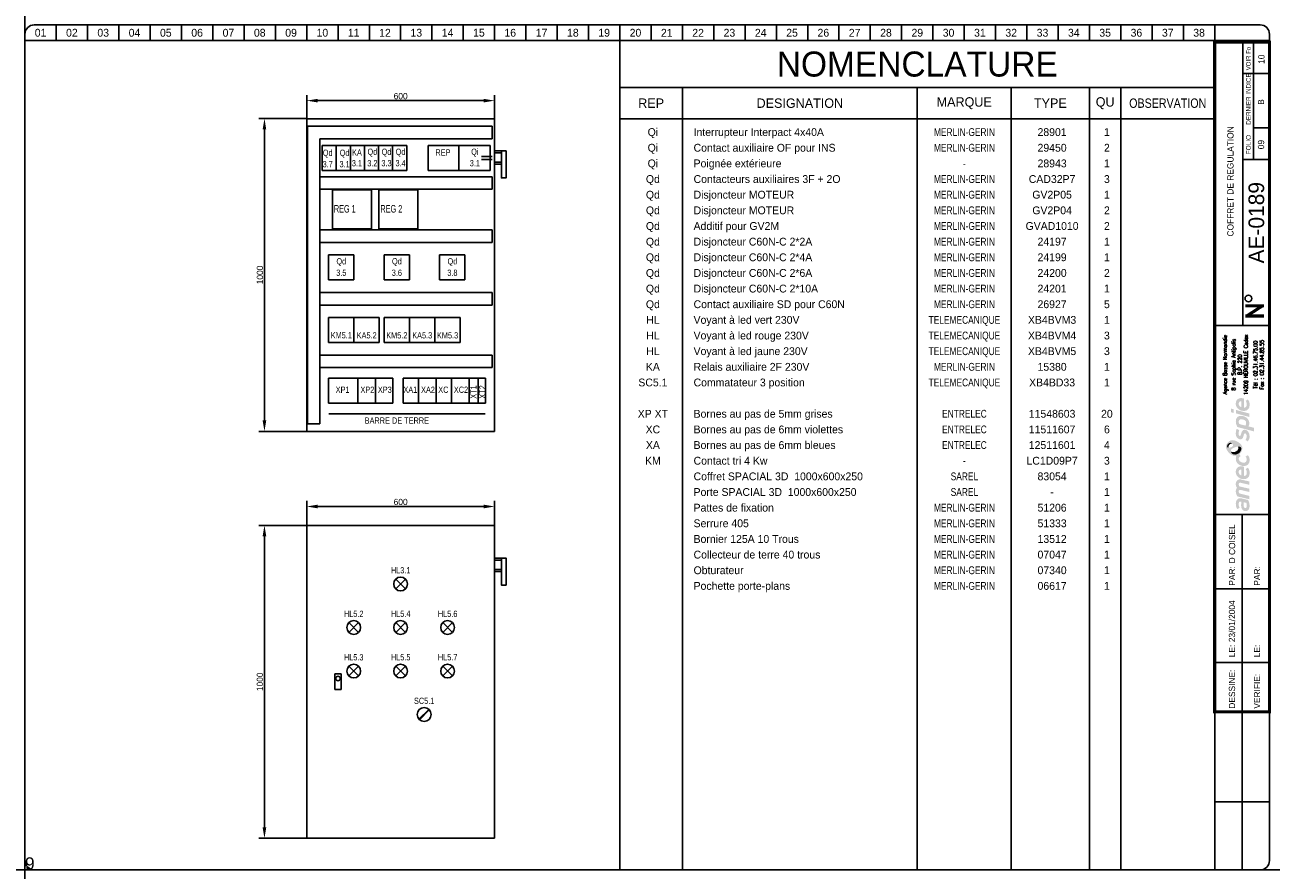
# Model space of a CAD drawing. Header units: millimetres. Extents: x 0 to 4898, y -400 to 270.
# Tile 11 of 11: x 4500 to 4898, y 0 to 270. Entities that reach past the tile are written whole.
import ezdxf
from ezdxf.enums import TextEntityAlignment as Align

# ---------------------------------------------------------------- set-up
doc = ezdxf.new("R2010")
doc.units = ezdxf.units.MM
doc.header["$LTSCALE"] = 25
doc.linetypes.add('CONTINU', pattern=[0])
doc.layers.get('0').update_dxf_attribs({"linetype": 'CONTINUOUS'})
doc.layers.get('Defpoints').update_dxf_attribs({"linetype": 'CONTINUOUS'})
for name, color, linetype in [('TEXTE', 92, 'CONTINU'), ('TRAIFIN', 1, 'CONTINU'), ('TRAIGROS', 40, 'CONTINU'), ('TRAIMOY', 150, 'CONTINU')]:
    doc.layers.add(name, color=color, linetype=linetype)
doc.styles.add('ROMANS8', font='ROMANS8.shx')
doc.styles.add('T1', font='arial.ttf')
doc.styles.add('TXT', font='txt', dxfattribs={"width": 0.8})
doc.dimstyles.get("Standard").update_dxf_attribs({"dimtxt": 0.18, "dimasz": 0.18, "dimexe": 0.18, "dimexo": 0.0625, "dimgap": 0.09, "dimtad": 0, "dimtih": 1, "dimtoh": 1, "dimdec": 4, "dimzin": 0, "dimdsep": 46, "dimtxsty": 'Standard', "dimcen": 0.09, "dimadec": 0, "dimazin": 0, "dimtfac": 1, "dimtdec": 4, "dimtofl": 0, "dimtmove": 0, "dimatfit": 3, "dimfxl": 1, "dimtolj": 1, "dimtzin": 0, "dimarcsym": 0})

# ---------------------------------------------------------------- blocks, each defined once
blk = doc.blocks.new('FDP-DIV-CHU')
at = {"layer": 'TEXTE', "color": 7, "const_width": 1}
for points in [[(392.75, 180.25), (386.75, 180.25)], [(387.25, 177), (392.25, 180.25)], [(392.75, 177), (386.75, 177)]]:
    blk.add_lwpolyline(points, dxfattribs=at)
at = {"layer": 'TEXTE', "color": 7}
blk.add_circle((387.76, 182.59), 1.08, dxfattribs=at)
at = {"layer": 'TRAIFIN', "color": 7}
for p, q in [((7, 270), (7, 265)), ((17, 270), (17, 265)), ((27, 270), (27, 265)), ((37, 270), (37, 265)), ((47, 270), (47, 265)), ((57, 270), (57, 265)), ((67, 270), (67, 265)), ((77, 270), (77, 265)), ((87, 270), (87, 265)), ((97, 270), (97, 265)), ((107, 270), (107, 265)), ((117, 270), (117, 265)), ((127, 270), (127, 265)), ((137, 270), (137, 265)), ((147, 270), (147, 265)), ((157, 270), (157, 265)), ((167, 270), (167, 265)), ((177, 270), (177, 265)), ((187, 270), (187, 265)), ((197, 270), (197, 265)), ((207, 270), (207, 265)), ((217, 270), (217, 265)), ((227, 270), (227, 265)), ((237, 270), (237, 265)), ((247, 270), (247, 265)), ((257, 270), (257, 265)), ((267, 270), (267, 265)), ((277, 270), (277, 265)), ((287, 270), (287, 265)), ((297, 270), (297, 265)), ((307, 270), (307, 265)), ((317, 270), (317, 265)), ((327, 270), (327, 265)), ((337, 270), (337, 265)), ((347, 270), (347, 265)), ((357, 270), (357, 265)), ((367, 270), (367, 265)), ((377, 270), (377, 265)), ((389.41, 227.04), (389.41, 264.5)), ((389.41, 237.09), (393.96, 237.09))]:
    blk.add_line(p, q, dxfattribs=at)
at = {"layer": 'TRAIGROS', "color": 7}
for p, q in [((-3, 267), (-3, 265)), ((0, 270), (391.5, 270)), ((394.5, 267), (394.5, 265)), ((394.5, 265), (-3, 265)), ((394.5, 265), (-3, 265)), ((-3, 265), (-3, 3)), ((386, 174), (386, 264.5)), ((394.5, 3), (394.5, 265)), ((386, 254.5), (394, 254.5)), ((386, 227.01), (394, 227.01)), ((377, 174), (394.5, 174)), ((377, 113.52), (394.51, 113.52)), ((377, -0.03), (377, 50.52)), ((0, 0), (391.5, 0))]:
    blk.add_line(p, q, dxfattribs=at)
at = {"layer": 'TRAIGROS', "color": 7, "const_width": 1}
blk.add_lwpolyline([(377, 264.5), (377, 50.52), (394.5, 50.52), (394.5, 264.5), (377, 264.5)], dxfattribs=at)
at = {"layer": 'TRAIGROS', "color": 7}
for centre, start, end in [((0, 267), 90, 180), ((391.5, 267), 0, 90), ((0, 3), 180, 270), ((391.5, 3), 270, 0)]:
    blk.add_arc(centre, 3, start, end, dxfattribs=at)
at = {"layer": 'TRAIMOY', "color": 7}
for p, q in [((385.75, -0.01), (385.75, 113.52)), ((377, 89.82), (394.51, 89.82)), ((377, 66.27), (394.51, 66.27)), ((377, 21.75), (394.51, 21.75))]:
    blk.add_line(p, q, dxfattribs=at)
at = {"layer": 'TEXTE', "color": 7}
for s, p in [('01', (2, 267.5)), ('02', (12, 267.5)), ('03', (22, 267.5)), ('04', (32, 267.5)), ('05', (42, 267.5)), ('06', (52, 267.5)), ('07', (62, 267.5)), ('08', (72, 267.5)), ('09', (82, 267.5)), ('10', (92, 267.5)), ('11', (102, 267.5)), ('12', (112, 267.5)), ('13', (122, 267.5)), ('14', (132, 267.5)), ('15', (142, 267.5)), ('16', (152, 267.5)), ('17', (162, 267.5)), ('18', (172, 267.5)), ('19', (182, 267.5)), ('20', (192, 267.5)), ('21', (202, 267.5)), ('22', (212, 267.5)), ('23', (222, 267.5)), ('24', (232, 267.5)), ('25', (242, 267.5)), ('26', (252, 267.5)), ('27', (262, 267.5)), ('28', (272, 267.5)), ('29', (282, 267.5)), ('30', (292, 267.5)), ('31', (302, 267.5)), ('32', (312, 267.5)), ('33', (322, 267.5)), ('34', (332, 267.5)), ('35', (342, 267.5)), ('36', (352, 267.5)), ('37', (362, 267.5)), ('38', (372, 267.5))]:
    blk.add_text(s, height=2.5, dxfattribs=at).set_placement(p, align=Align.MIDDLE)
at = {"layer": 'TEXTE', "color": 7, "width": 0.75}
blk.add_text('VOIR Fo', height=1.5, rotation=90, dxfattribs=at).set_placement((388.5, 255.5), (388.5, 263), align=Align.FIT)
at = {"layer": 'TEXTE', "color": 7, "style": 'TXT', "width": 0.8}
blk.add_text('DERNIER INDICE', height=1.5, rotation=90, dxfattribs=at).set_placement((388.5, 238.12))
at = {"layer": 'TEXTE', "color": 7}
blk.add_text('FOLIO', height=1.5, rotation=90, dxfattribs=at).set_placement((388.5, 231.76), align=Align.CENTER)
for s, p in [('PAR:', (383.51, 90.82)), ('PAR:', (391.51, 90.82)), ('LE:', (383.51, 67.95)), ('LE:', (391.51, 67.95)), ('DESSINE:', (383.51, 51.52)), ('VERIFIE:', (391.51, 51.52))]:
    blk.add_text(s, height=2, rotation=90, dxfattribs=at).set_placement(p)
at = {"layer": 'TEXTE'}
for tag, p in [('FOLIO_SUIVANT', (392.9, 259.04)), ('INDICE', (392.79, 245.35)), ('FOLIO', (392.79, 231.76))]:
    blk.add_attdef(tag, text='', height=2, rotation=90, dxfattribs=at).set_placement(p, align=Align.CENTER)
blk.add_attdef('INTITULE_DU_PLAN', text='', height=2, rotation=90, dxfattribs=at).set_placement((382, 220), align=Align.MIDDLE)
at = {"layer": 'TEXTE', "color": 4}
blk.add_attdef('NUMERO', text='', height=5, rotation=90, dxfattribs=at).set_placement((392.79, 206.79), align=Align.CENTER)
at = {"layer": 'TEXTE'}
for tag, p in [('DESSINATEUR', (383.53, 97.95)), ('DATE', (383.51, 72.76))]:
    blk.add_attdef(tag, p, '', height=2, rotation=90, dxfattribs=at)
blk = doc.blocks.new('LOGO')
h = blk.add_hatch(color=187)
h.paths.add_polyline_path([(0.27, -25.15), (-0.26, -25.03), (-0.61, -25.01), (-0.96, -25.01), (-1.3, -25.15), (-1.56, -25.39), (-1.76, -25.66), (-1.92, -26.06), (-2.01, -26.61), (-2, -27.13), (-1.95, -27.54), (-1.82, -27.98), (-1.59, -28.49), (-0.78, -28.03), (-0.88, -27.84), (-0.99, -27.58), (-1.06, -27.27), (-1.09, -26.94), (-1.07, -26.65), (-1.03, -26.36), (-0.9, -26.15), (-0.74, -26.05), (-0.59, -26.04), (-0.23, -26.1), (-0.26, -26.47), (-0.29, -26.77), (-0.31, -27.1), (-0.31, -27.41), (-0.26, -27.77), (-0.19, -28.1), (-0.05, -28.44), (0.2, -28.78), (0.48, -28.98), (0.87, -29.11), (1.22, -29.1), (1.58, -29.04), (1.84, -28.87), (2.14, -28.53), (2.3, -28.16), (2.37, -27.71), (2.36, -27.1), (2.28, -26.51), (2.08, -25.89), (1.89, -25.54), (0.84, -25.3)])
h.paths.add_polyline_path([(0.54, -26.31), (1.32, -26.47), (1.41, -26.69), (1.48, -27.01), (1.49, -27.42), (1.48, -27.74), (1.4, -27.9), (1.29, -28.03), (1.14, -28.09), (0.96, -28.1), (0.81, -28.07), (0.69, -27.97), (0.6, -27.85), (0.54, -27.71), (0.5, -27.54), (0.49, -27.3), (0.49, -27.06), (0.5, -26.59)], flags=16)
h.paths.add_polyline_path([(-0.88, -23.47), (-0.97, -23.29), (-1.06, -23.08), (-1.08, -22.86), (-1.05, -22.63), (-0.97, -22.45), (-0.79, -22.36), (-0.5, -22.33), (2.29, -23.01), (2.29, -21.94), (-0.8, -21.24), (-0.96, -21.08), (-1.06, -20.77), (-1.1, -20.45), (-1, -20.2), (-0.87, -20.11), (-0.7, -20.03), (-0.48, -20.05), (2.29, -20.7), (2.29, -19.65), (-0.36, -19.01), (-0.65, -19), (-1.01, -19.01), (-1.3, -19.12), (-1.55, -19.28), (-1.77, -19.54), (-1.9, -19.8), (-1.98, -20), (-2.02, -20.38), (-2.01, -20.76), (-1.91, -21.13), (-1.79, -21.45), (-1.64, -21.71), (-1.75, -21.83), (-1.89, -22.08), (-1.98, -22.36), (-2.01, -22.66), (-2.01, -23), (-1.95, -23.36), (-1.85, -23.71), (-1.69, -24.08), (-1.5, -24.43), (2.29, -25.32), (2.29, -24.26)])
h.paths.add_polyline_path([(-0.19, -14.81), (-0.51, -14.81), (-0.91, -14.88), (-1.19, -15), (-1.42, -15.16), (-1.64, -15.38), (-1.83, -15.67), (-1.95, -15.97), (-2, -16.26), (-2.02, -16.52), (-2.01, -16.84), (-1.96, -17.15), (-1.84, -17.46), (-1.65, -17.81), (-1.41, -18.09), (-1.14, -18.33), (-0.89, -18.51), (-0.59, -18.68), (-0.17, -18.82), (0.24, -18.89), (0.59, -18.91), (0.98, -18.88), (1.37, -18.75), (1.77, -18.51), (2.17, -18.06), (2.33, -17.58), (2.38, -17.11), (2.38, -16.56), (2.33, -16.15), (2.2, -15.79), (2.03, -15.5), (1.82, -15.25), (1.14, -15.68), (1.3, -15.94), (1.42, -16.3), (1.49, -16.68), (1.49, -16.99), (1.43, -17.33), (1.23, -17.63), (0.99, -17.81), (0.79, -17.86), (0.6, -17.84), (0.6, -14.97), (0.23, -14.85)])
h.paths.add_polyline_path([(-0.26, -17.69), (-0.43, -17.64), (-0.58, -17.55), (-0.76, -17.39), (-0.9, -17.24), (-1.01, -17.02), (-1.06, -16.86), (-1.08, -16.63), (-1.06, -16.36), (-0.96, -16.16), (-0.83, -15.98), (-0.62, -15.87), (-0.44, -15.83), (-0.26, -15.83)], flags=16)
h.paths.add_polyline_path([(-0.09, -13.56), (-0.44, -13.4), (-0.74, -13.16), (-0.95, -12.9), (-1.04, -12.61), (-1.08, -12.36), (-1.02, -12.05), (-0.89, -11.83), (-0.73, -11.69), (-0.61, -11.61), (-0.5, -11.55), (-0.88, -10.89), (-1.08, -11.04), (-1.32, -11.18), (-1.51, -11.28), (-1.78, -11.38), (-1.87, -11.55), (-1.97, -11.89), (-2.01, -12.3), (-1.98, -12.76), (-1.82, -13.35), (-1.54, -13.76), (-1.25, -14.08), (-0.85, -14.34), (-0.48, -14.51), (-0.05, -14.65), (0.44, -14.71), (0.94, -14.69), (1.47, -14.5), (1.83, -14.25), (2.09, -13.94), (2.26, -13.6), (2.36, -13.21), (2.39, -12.82), (2.37, -12.43), (2.27, -11.98), (2.07, -11.58), (1.82, -11.23), (1.12, -11.67), (1.29, -11.95), (1.43, -12.27), (1.45, -12.61), (1.43, -12.96), (1.23, -13.36), (0.95, -13.57), (0.61, -13.63), (0.31, -13.63)])
h.paths.add_polyline_path([(1.25, -3.19), (0.94, -3.13), (0.59, -3.14), (0.32, -3.25), (0.1, -3.49), (-0.12, -3.81), (-0.25, -4.17), (-0.38, -4.62), (-0.46, -4.92), (-0.59, -5.03), (-0.74, -5.08), (-0.86, -5.03), (-0.96, -4.94), (-1.06, -4.74), (-1.12, -4.53), (-1.11, -4.23), (-1.07, -3.86), (-1.01, -3.51), (-0.93, -3.23), (-1.72, -2.85), (-1.84, -3.12), (-1.93, -3.4), (-1.97, -3.68), (-2, -3.98), (-2.02, -4.32), (-2, -4.65), (-1.94, -5.01), (-1.8, -5.31), (-1.64, -5.58), (-1.4, -5.84), (-1.11, -6.04), (-0.85, -6.17), (-0.56, -6.2), (-0.24, -6.15), (0.01, -5.99), (0.18, -5.81), (0.32, -5.51), (0.41, -5.18), (0.51, -4.86), (0.57, -4.63), (0.67, -4.45), (0.78, -4.33), (0.97, -4.29), (1.15, -4.35), (1.3, -4.55), (1.41, -4.85), (1.44, -5.24), (1.41, -5.62), (1.33, -5.91), (1.23, -6.15), (1.09, -6.39), (1.78, -6.81), (1.86, -6.74), (1.97, -6.61), (2.14, -6.32), (2.27, -6), (2.36, -5.62), (2.37, -5.24), (2.35, -4.86), (2.3, -4.52), (2.19, -4.21), (2.03, -3.92), (1.85, -3.65), (1.57, -3.35)])
h.paths.add_polyline_path([(1.14, 0.91), (0.82, 1.08), (0.5, 1.2), (0.1, 1.27), (-0.26, 1.3), (-0.73, 1.29), (-1.12, 1.19), (-1.38, 1.04), (-1.61, 0.8), (-1.77, 0.55), (-1.89, 0.33), (-1.98, 0.01), (-2.01, -0.32), (-1.99, -0.65), (-1.95, -1.02), (-1.88, -1.34), (-1.76, -1.63), (-1.63, -1.96), (-1.52, -2.24), (3.84, -3.66), (3.84, -2.51), (1.96, -2.01), (2.11, -1.85), (2.24, -1.56), (2.27, -1.32), (2.29, -1.04), (2.27, -0.75), (2.21, -0.44), (2.07, -0.1), (1.9, 0.2), (1.71, 0.44), (1.43, 0.71)])
h.paths.add_polyline_path([(0.98, -1.77), (-0.92, -1.28), (-0.98, -1.1), (-1.05, -0.84), (-1.07, -0.56), (-1.04, -0.29), (-0.94, -0.06), (-0.77, 0.11), (-0.53, 0.2), (-0.24, 0.22), (0.04, 0.2), (0.35, 0.13), (0.58, 0.05), (0.81, -0.07), (1.02, -0.24), (1.19, -0.46), (1.27, -0.68), (1.28, -0.93), (1.28, -1.16), (1.24, -1.43), (1.15, -1.61)], flags=16)
h.paths.add_polyline_path([(-1.97, 3.22), (-1.97, 2.11), (2.35, 0.95), (2.35, 2.06)])
h.paths.add_polyline_path([(-3.55, 3.65), (-3.55, 2.48), (-2.65, 2.25), (-2.65, 3.43)])
h.paths.add_polyline_path([(-0.19, 6.99), (-0.51, 6.99), (-0.91, 6.92), (-1.19, 6.81), (-1.42, 6.64), (-1.64, 6.43), (-1.83, 6.14), (-1.95, 5.83), (-2, 5.54), (-2.02, 5.28), (-2.01, 4.96), (-1.96, 4.66), (-1.84, 4.34), (-1.65, 4), (-1.41, 3.71), (-1.14, 3.48), (-0.89, 3.29), (-0.59, 3.12), (-0.17, 2.98), (0.24, 2.92), (0.59, 2.89), (0.98, 2.93), (1.37, 3.06), (1.77, 3.29), (2.17, 3.75), (2.33, 4.22), (2.38, 4.7), (2.38, 5.24), (2.33, 5.65), (2.2, 6.02), (2.03, 6.3), (1.82, 6.56), (1.14, 6.13), (1.3, 5.87), (1.42, 5.5), (1.49, 5.12), (1.49, 4.82), (1.43, 4.47), (1.23, 4.17), (0.99, 4), (0.79, 3.94), (0.6, 3.96), (0.6, 6.83), (0.23, 6.96)])
h.paths.add_polyline_path([(-0.26, 4.11), (-0.43, 4.16), (-0.58, 4.26), (-0.76, 4.42), (-0.9, 4.56), (-1.01, 4.78), (-1.06, 4.95), (-1.08, 5.17), (-1.06, 5.44), (-0.96, 5.64), (-0.83, 5.82), (-0.62, 5.93), (-0.44, 5.97), (-0.26, 5.97)], flags=16)
h = blk.add_hatch(color=135)
h.paths.add_polyline_path([(-2.62, -6.48), (-2.99, -6.44), (-3.33, -6.46), (-3.66, -6.54), (-3.9, -6.66), (-4.19, -6.88), (-4.48, -7.12), (-4.72, -7.4), (-4.9, -7.71), (-5.08, -8.08), (-5.15, -8.51), (-5.14, -8.84), (-5.03, -9.22), (-4.88, -9.56), (-4.68, -9.88), (-4.46, -10.22), (-4.19, -10.51), (-3.87, -10.81), (-3.57, -11.02), (-3.23, -11.21), (-2.91, -11.36), (-2.54, -11.44), (-2.16, -11.45), (-1.78, -11.38), (-1.51, -11.28), (-1.32, -11.18), (-1.08, -11.04), (-0.88, -10.89), (-0.73, -10.77), (-0.54, -10.54), (-0.29, -10.22), (-0.06, -9.77), (0.06, -9.2), (0.05, -8.64), (-0.11, -8.22), (-0.36, -7.85), (-0.69, -7.52), (-1.07, -7.21), (-1.43, -6.95), (-1.9, -6.73), (-2.27, -6.57)])
h.paths.add_polyline_path([(-2.94, -7.94), (-2.93, -8.06), (-2.93, -8.18), (-2.98, -8.34), (-3.08, -8.43), (-3.22, -8.54), (-3.43, -8.66), (-3.65, -8.75), (-3.89, -8.84), (-4.16, -8.87), (-4.34, -8.85), (-4.5, -8.82), (-4.67, -8.73), (-4.76, -8.58), (-4.8, -8.43), (-4.79, -8.24), (-4.75, -8.06), (-4.69, -7.92), (-4.59, -7.78), (-4.48, -7.64), (-4.34, -7.51), (-4.19, -7.41), (-4, -7.31), (-3.79, -7.28), (-3.58, -7.31), (-3.42, -7.38), (-3.25, -7.49), (-3.12, -7.62), (-3.02, -7.79)], flags=16)
h.paths.add_polyline_path([(-1.84, -8.57), (-1.32, -8.49), (-1.12, -8.49), (-0.87, -8.49), (-0.65, -8.57), (-0.45, -8.72), (-0.32, -8.9), (-0.26, -9.1), (-0.28, -9.35), (-0.35, -9.63), (-0.51, -9.97), (-0.73, -10.32), (-1.02, -10.58), (-1.39, -10.82), (-1.78, -10.98), (-2.23, -11.04), (-2.55, -11.01), (-2.82, -10.95), (-3.16, -10.77), (-3.4, -10.52), (-3.53, -10.28), (-3.6, -10.02), (-3.6, -9.73), (-3.5, -9.48), (-3.31, -9.23), (-3, -9.04), (-2.68, -8.88), (-2.26, -8.71)], flags=16)
h = blk.add_hatch(color=253)
h.paths.add_polyline_path([(-4, -7.31), (-4.19, -7.41), (-4.34, -7.51), (-4.48, -7.64), (-4.59, -7.78), (-4.69, -7.92), (-4.75, -8.06), (-4.79, -8.24), (-4.8, -8.43), (-4.76, -8.58), (-4.67, -8.73), (-4.5, -8.82), (-4.34, -8.85), (-4.36, -8.64), (-4.33, -8.43), (-4.27, -8.21), (-4.19, -8.05), (-4.09, -7.91), (-3.95, -7.79), (-3.82, -7.69), (-3.65, -7.62), (-3.47, -7.58), (-3.28, -7.58), (-3.12, -7.62), (-3.25, -7.49), (-3.42, -7.38), (-3.58, -7.31), (-3.79, -7.28)])
h.paths.add_polyline_path([(-0.87, -8.49), (-1.12, -8.49), (-1.32, -8.49), (-1.27, -8.65), (-1.22, -8.89), (-1.24, -9.17), (-1.31, -9.4), (-1.45, -9.63), (-1.67, -9.84), (-1.91, -10), (-2.2, -10.15), (-2.48, -10.22), (-2.71, -10.25), (-2.97, -10.24), (-3.22, -10.21), (-3.44, -10.12), (-3.6, -10.02), (-3.53, -10.28), (-3.4, -10.52), (-3.16, -10.77), (-2.82, -10.95), (-2.55, -11.01), (-2.23, -11.04), (-1.78, -10.98), (-1.39, -10.82), (-1.02, -10.58), (-0.73, -10.32), (-0.51, -9.97), (-0.35, -9.63), (-0.28, -9.35), (-0.26, -9.1), (-0.32, -8.9), (-0.45, -8.72), (-0.65, -8.57)])
at = {"color": 7, "style": 'ROMANS8', "width": 0.8}
for s, height, p in [('Agence Basse Normandie', 1.2384, (-4.85, 17.68)), ('8 rue Sophia Antipolis', 1.2384, (-2.12, 17.68)), ('14209 HEROUVILLE Cedex', 1.2384, (1.84, 17.68)), ('B.P. 220', 1.238, (-0.08, 17.68)), ('Tél : 02.31.46.75.00', 1.2384, (4.88, 17.68)), ('Fax : 02.31.44.85.55', 1.2384, (6.91, 17.68))]:
    blk.add_text(s, height=height, rotation=90, dxfattribs=at).set_placement(p, align=Align.CENTER)
blk = doc.blocks.new('*D71')
at = {"layer": 'Defpoints', "color": 0, "transparency": 16777216}
for p in [(4590, 245.8), (4590, 240), (4650, 240)]:
    blk.add_point(p, dxfattribs=at)
at = {"layer": 'TEXTE', "color": 7, "lineweight": -2, "transparency": 16777216}
for p, q in [((4590, 240.1), (4590, 247.6)), ((4650, 240.1), (4650, 247.6)), ((4646.5, 245.8), (4593.5, 245.8))]:
    blk.add_line(p, q, dxfattribs=at)
at = {"layer": 'TEXTE', "color": 7, "transparency": 16777216}
for points in [[(4593.5, 246.38), (4593.5, 245.22), (4590, 245.8)], [(4646.5, 246.38), (4646.5, 245.22), (4650, 245.8)]]:
    blk.add_solid(points, dxfattribs=at)
at = {"layer": 'TEXTE', "transparency": 16777216, "insert": (4620, 247.24), "char_height": 2, "attachment_point": 5}
blk.add_mtext('\\A1;600', dxfattribs=at)
blk = doc.blocks.new('*D72')
at = {"layer": 'Defpoints', "color": 0, "transparency": 16777216}
for p in [(4590, 240.1), (4576.5, 140.1), (4590, 140.1)]:
    blk.add_point(p, dxfattribs=at)
at = {"layer": 'TEXTE', "color": 7, "lineweight": -2, "transparency": 16777216}
for p, q in [((4589.9, 240.1), (4574.7, 240.1)), ((4576.5, 236.6), (4576.5, 143.6)), ((4589.9, 140.1), (4574.7, 140.1))]:
    blk.add_line(p, q, dxfattribs=at)
at = {"layer": 'TEXTE', "color": 7, "transparency": 16777216}
for points in [[(4575.92, 236.6), (4577.08, 236.6), (4576.5, 240.1)], [(4575.92, 143.6), (4577.08, 143.6), (4576.5, 140.1)]]:
    blk.add_solid(points, dxfattribs=at)
at = {"layer": 'TEXTE', "transparency": 16777216, "insert": (4575.06, 190.1), "char_height": 2, "attachment_point": 5, "rotation": 90}
blk.add_mtext('\\A1;1000', dxfattribs=at)
blk = doc.blocks.new('*D73')
at = {"layer": 'Defpoints', "color": 0, "transparency": 16777216}
for p in [(4590, 110.1), (4576.5, 10.1), (4590, 10.1)]:
    blk.add_point(p, dxfattribs=at)
at = {"layer": 'TEXTE', "color": 7, "lineweight": -2, "transparency": 16777216}
for p, q in [((4589.9, 110.1), (4574.7, 110.1)), ((4576.5, 106.6), (4576.5, 13.6)), ((4589.9, 10.1), (4574.7, 10.1))]:
    blk.add_line(p, q, dxfattribs=at)
at = {"layer": 'TEXTE', "color": 7, "transparency": 16777216}
for points in [[(4575.92, 106.6), (4577.08, 106.6), (4576.5, 110.1)], [(4575.92, 13.6), (4577.08, 13.6), (4576.5, 10.1)]]:
    blk.add_solid(points, dxfattribs=at)
at = {"layer": 'TEXTE', "transparency": 16777216, "insert": (4575.06, 60.1), "char_height": 2, "attachment_point": 5, "rotation": 90}
blk.add_mtext('\\A1;1000', dxfattribs=at)
blk = doc.blocks.new('*D74')
at = {"layer": 'Defpoints', "color": 0, "transparency": 16777216}
for p in [(4590, 116.12), (4590, 110), (4650, 110)]:
    blk.add_point(p, dxfattribs=at)
at = {"layer": 'TEXTE', "color": 7, "lineweight": -2, "transparency": 16777216}
for p, q in [((4590, 110.1), (4590, 117.92)), ((4646.5, 116.12), (4593.5, 116.12)), ((4650, 110.1), (4650, 117.92))]:
    blk.add_line(p, q, dxfattribs=at)
at = {"layer": 'TEXTE', "color": 7, "transparency": 16777216}
for points in [[(4593.5, 116.71), (4593.5, 115.54), (4590, 116.12)], [(4646.5, 116.71), (4646.5, 115.54), (4650, 116.12)]]:
    blk.add_solid(points, dxfattribs=at)
at = {"layer": 'TEXTE', "transparency": 16777216, "insert": (4620, 117.56), "char_height": 2, "attachment_point": 5}
blk.add_mtext('\\A1;600', dxfattribs=at)

msp = doc.modelspace()

# ---------------------------------------------------------------- linework, layer by layer
at = {"layer": 'Defpoints', "ltscale": 0.25}
for p, direction in [((4500, 0), (0, -1)), ((0, 0), (1, 0))]:
    msp.add_xline(p, direction, dxfattribs=at)
at = {"layer": 'TEXTE'}
for p, q in [((4610.66, 217.29), (4598.19, 217.29)), ((4598.19, 217.29), (4598.19, 204.86)), ((4610.66, 217.29), (4610.66, 204.86)), ((4625.53, 217.29), (4613.06, 217.29)), ((4613.06, 217.29), (4613.06, 204.86)), ((4625.53, 217.29), (4625.53, 204.86)), ((4598.19, 204.86), (4610.66, 204.86)), ((4613.06, 204.86), (4625.53, 204.86))]:
    msp.add_line(p, q, dxfattribs=at)
for points in [[(4618.44, 92.92), (4621.56, 89.81)], [(4621.56, 92.92), (4618.44, 89.81)], [(4603.44, 79.01), (4606.56, 75.9)], [(4606.56, 79.01), (4603.44, 75.9)], [(4618.44, 79.01), (4621.56, 75.9)], [(4621.56, 79.01), (4618.44, 75.9)], [(4633.44, 79.01), (4636.56, 75.9)], [(4636.56, 79.01), (4633.44, 75.9)], [(4603.44, 65.11), (4606.56, 62)], [(4606.56, 65.11), (4603.44, 62)], [(4618.44, 65.11), (4621.56, 62)], [(4621.56, 65.11), (4618.44, 62)], [(4633.44, 65.11), (4636.56, 62)], [(4636.56, 65.11), (4633.44, 62)], [(4628.95, 51.31), (4625.84, 48.2)], [(4629.06, 51.2), (4625.94, 48.09)], [(4629.16, 51.1), (4626.05, 47.99)]]:
    msp.add_lwpolyline(points, dxfattribs=at)
for centre in [(4620, 91.36), (4605, 77.46), (4620, 77.46), (4635, 77.46), (4605, 63.55), (4620, 63.55), (4635, 63.55), (4627.5, 49.65)]:
    msp.add_circle(centre, 2.2, dxfattribs=at)
at = {"layer": 'TRAIFIN'}
for p, q in [((4594.94, 231.5), (4621.94, 231.5)), ((4594.94, 223.5), (4594.94, 231.5)), ((4599.44, 223.5), (4599.44, 231.5)), ((4599.44, 231.5), (4599.44, 223.5)), ((4603.94, 231.5), (4603.94, 223.5)), ((4608.44, 231.5), (4608.44, 223.5)), ((4612.94, 231.5), (4612.94, 223.5)), ((4617.44, 231.5), (4617.44, 223.5)), ((4621.94, 231.5), (4621.94, 223.5)), ((4628.74, 231.5), (4648.6, 231.5)), ((4628.74, 231.5), (4628.74, 223.5)), ((4638.6, 231.5), (4638.6, 223.5)), ((4648.6, 231.5), (4648.6, 223.5)), ((4649.21, 228), (4645.81, 228)), ((4649.21, 227), (4645.81, 227)), ((4650, 229.72), (4652.16, 229.72)), ((4650, 229.1), (4652.16, 229.1)), ((4652.16, 229.72), (4652.16, 225.48)), ((4621.94, 223.5), (4594.94, 223.5)), ((4648.6, 223.5), (4628.74, 223.5)), ((4650, 226.1), (4652.16, 226.1)), ((4650, 225.48), (4652.16, 225.48)), ((4596.95, 196.5), (4605.05, 196.5)), ((4596.95, 188.5), (4596.95, 196.5)), ((4605.05, 188.5), (4605.05, 196.5)), ((4614.69, 188.5), (4614.69, 196.5)), ((4614.69, 196.5), (4622.79, 196.5)), ((4622.79, 188.5), (4622.79, 196.5)), ((4632.43, 188.5), (4632.43, 196.5)), ((4632.43, 196.5), (4640.53, 196.5)), ((4640.53, 188.5), (4640.53, 196.5)), ((4605.05, 188.5), (4596.95, 188.5)), ((4622.79, 188.5), (4614.69, 188.5)), ((4640.53, 188.5), (4632.43, 188.5)), ((4596.95, 176.5), (4613.15, 176.5)), ((4596.95, 168.5), (4596.95, 176.5)), ((4605.05, 168.5), (4605.05, 176.5)), ((4613.15, 168.5), (4613.15, 176.5)), ((4614.69, 176.5), (4638.99, 176.5)), ((4614.69, 168.5), (4614.69, 176.5)), ((4622.79, 168.5), (4622.79, 176.5)), ((4630.89, 168.5), (4630.89, 176.5)), ((4638.99, 168.5), (4638.99, 176.5)), ((4613.15, 168.5), (4596.95, 168.5)), ((4638.99, 168.5), (4614.69, 168.5)), ((4596.95, 157.16), (4617.5, 157.16)), ((4596.95, 149.16), (4596.95, 157.16)), ((4606.37, 149.16), (4606.37, 157.16)), ((4611.94, 149.16), (4611.94, 157.16)), ((4611.94, 149.16), (4611.94, 157.16)), ((4617.5, 149.16), (4617.5, 157.16)), ((4620.83, 157.16), (4647.09, 157.16)), ((4620.83, 149.16), (4620.83, 157.16)), ((4625.73, 149.16), (4625.73, 157.16)), ((4631.37, 149.16), (4631.37, 157.16)), ((4631.37, 149.16), (4631.37, 157.16)), ((4636.27, 149.16), (4636.27, 157.16)), ((4641.9, 149.16), (4641.9, 157.16)), ((4644.77, 149.16), (4644.77, 157.16)), ((4647.06, 149.16), (4647.06, 157.16)), ((4617.5, 149.16), (4596.95, 149.16)), ((4647.09, 149.16), (4620.83, 149.16)), ((4597.07, 145.75), (4647, 145.75)), ((4650, 99.62), (4652.16, 99.62)), ((4652.16, 99.62), (4652.16, 95.38)), ((4650, 99), (4652.16, 99)), ((4650, 96), (4652.16, 96)), ((4650, 95.38), (4652.16, 95.38)), ((4599, 62.66), (4599, 57.66)), ((4601, 62.66), (4599, 62.66)), ((4601, 57.66), (4601, 62.66)), ((4599, 57.66), (4601, 57.66))]:
    msp.add_line(p, q, dxfattribs=at)
for points in [[(4652.16, 229.72), (4653.66, 229.72), (4653.66, 221.1), (4652.16, 221.1)], [(4652.16, 99.62), (4653.66, 99.62), (4653.66, 91), (4652.16, 91)]]:
    msp.add_lwpolyline(points, close=True, dxfattribs=at)
msp.add_circle((4600, 61.16), 0.707, dxfattribs=at)
at = {"layer": 'TRAIGROS', "color": 7}
for p, q in [((4690, 265), (4690, 250)), ((4690, 250), (4880, 250)), ((4690, 250), (4690, 0)), ((4710, 250), (4710, 0)), ((4785, 250), (4785, 0)), ((4815, 250), (4815, 0)), ((4840, 250), (4840, 0)), ((4850, 250), (4850, 0)), ((4690, 240), (4710, 240)), ((4710, 240), (4785, 240)), ((4785, 240), (4815, 240)), ((4815, 240), (4840, 240)), ((4840, 240), (4880, 240))]:
    msp.add_line(p, q, dxfattribs=at)
at = {"layer": 'TRAIMOY'}
for p, q in [((4590, 240.1), (4590, 140.1)), ((4590, 240), (4650, 240)), ((4650, 240), (4650, 140.1)), ((4590.21, 142.5), (4590.21, 237.6)), ((4590.21, 237.6), (4649.21, 237.6)), ((4594.21, 142.5), (4594.21, 233.6)), ((4594.21, 233.6), (4649.21, 233.6)), ((4594.21, 221.5), (4649.21, 221.5)), ((4594.21, 217.5), (4649.21, 217.5)), ((4594.21, 204.5), (4649.21, 204.5)), ((4594.21, 200.5), (4649.21, 200.5)), ((4594.21, 184.5), (4649.21, 184.5)), ((4594.21, 180.5), (4649.21, 180.5)), ((4594.21, 164.5), (4649.21, 164.5)), ((4594.21, 160.5), (4649.21, 160.5)), ((4589.9, 140.1), (4650, 140.1)), ((4590, 110.1), (4590, 10.1)), ((4590, 110), (4650, 110)), ((4650, 110), (4650, 30)), ((4650, 110), (4650, 10.1)), ((4589.9, 10.1), (4650, 10.1))]:
    msp.add_line(p, q, dxfattribs=at)
for points in [[(4649.21, 237.6), (4649.21, 233.6)], [(4649.21, 221.5), (4649.21, 217.5)], [(4649.21, 204.5), (4649.21, 200.5)], [(4649.21, 184.5), (4649.21, 180.5)], [(4649.21, 164.5), (4649.21, 160.5)], [(4594.21, 142.5), (4590.21, 142.5)]]:
    msp.add_lwpolyline(points, dxfattribs=at)

# ---------------------------------------------------------------- block references
msp.add_blockref('LOGO', (4888.75, 143.76))
at = {"layer": 'TEXTE'}
msp.add_blockref('FDP-DIV-CHU', (4503, 0), dxfattribs=at).add_auto_attribs({'DATE': '23/01/2004', 'DESSINATEUR': 'D COISEL', 'NUMERO': 'AE-0189', 'INTITULE_DU_PLAN': 'COFFRET DE REGULATION', 'FOLIO': '09', 'FOLIO_SUIVANT': '10', 'INDICE': 'B'})

# ---------------------------------------------------------------- texts
at = {"layer": 'Defpoints', "ltscale": 0.25, "insert": (4500, 4.02), "char_height": 4, "attachment_point": 1, "style": 'T1'}
msp.add_mtext_dynamic_manual_height_columns('9', width=90.3923, gutter_width=20, heights=[0], dxfattribs=at)
at = {"layer": 'TEXTE'}
for s, p in [('Qi', (4700.56, 234.5)), ('28901', (4828.06, 234.5)), ('1', (4845.56, 234.5)), ('Qi', (4700.56, 229.5)), ('29450', (4828.06, 229.5)), ('2', (4845.56, 229.5)), ('Qi', (4700.56, 224.5)), ('28943', (4828.06, 224.5)), ('1', (4845.56, 224.5)), ('Qd', (4700.56, 219.5)), ('CAD32P7', (4828.06, 219.5)), ('3', (4845.56, 219.5)), ('Qd', (4700.56, 214.5)), ('GV2P05', (4828.06, 214.5)), ('1', (4845.56, 214.5)), ('Qd', (4700.56, 209.5)), ('GV2P04', (4828.06, 209.5)), ('2', (4845.56, 209.5)), ('Qd', (4700.56, 204.5)), ('GVAD1010', (4828.06, 204.5)), ('2', (4845.56, 204.5)), ('Qd', (4700.56, 199.5)), ('24197', (4828.06, 199.5)), ('1', (4845.56, 199.5)), ('Qd', (4700.56, 194.5)), ('24199', (4828.06, 194.5)), ('1', (4845.56, 194.5)), ('Qd', (4700.56, 189.5)), ('24200', (4828.06, 189.5)), ('2', (4845.56, 189.5)), ('Qd', (4700.56, 184.5)), ('24201', (4828.06, 184.5)), ('1', (4845.56, 184.5)), ('Qd', (4700.56, 179.5)), ('26927', (4828.06, 179.5)), ('5', (4845.56, 179.5)), ('HL', (4700.56, 174.5)), ('XB4BVM3', (4828.06, 174.5)), ('1', (4845.56, 174.5)), ('HL', (4700.56, 169.5)), ('XB4BVM4', (4828.06, 169.5)), ('3', (4845.56, 169.5)), ('HL', (4700.56, 164.5)), ('XB4BVM5', (4828.06, 164.5)), ('3', (4845.56, 164.5)), ('KA', (4700.56, 159.5)), ('15380', (4828.06, 159.5)), ('1', (4845.56, 159.5)), ('SC5.1', (4700.56, 154.5)), ('XB4BD33', (4828.06, 154.5)), ('1', (4845.56, 154.5)), ('XP XT', (4700.56, 144.5)), ('11548603', (4828.06, 144.5)), ('20', (4845.56, 144.5)), ('XC', (4700.56, 139.5)), ('11511607', (4828.06, 139.5)), ('6', (4845.56, 139.5)), ('XA', (4700.56, 134.5)), ('12511601', (4828.06, 134.5)), ('4', (4845.56, 134.5)), ('KM', (4700.56, 129.5)), ('LC1D09P7', (4828.06, 129.5)), ('3', (4845.56, 129.5)), ('83054', (4828.06, 124.5)), ('1', (4845.56, 124.5)), ('-', (4828.06, 119.5)), ('1', (4845.56, 119.5)), ('51206', (4828.06, 114.5)), ('1', (4845.56, 114.5)), ('51333', (4828.06, 109.5)), ('1', (4845.56, 109.5)), ('13512', (4828.06, 104.5)), ('1', (4845.56, 104.5)), ('07047', (4828.06, 99.5)), ('1', (4845.56, 99.5)), ('07340', (4828.06, 94.5)), ('1', (4845.56, 94.5)), ('06617', (4828.06, 89.5)), ('1', (4845.56, 89.5))]:
    msp.add_text(s, height=2.5, dxfattribs=at).set_placement(p, align=Align.CENTER)
for s, p in [('Interrupteur Interpact 4x40A', (4713.56, 234.5)), ('Contact auxiliaire OF pour INS', (4713.56, 229.5)), ('Poignée extérieure ', (4713.56, 224.5)), ('Contacteurs auxiliaires 3F + 2O', (4713.56, 219.5)), ('Disjoncteur MOTEUR ', (4713.56, 214.5)), ('Disjoncteur MOTEUR ', (4713.56, 209.5)), ('Additif pour GV2M', (4713.56, 204.5)), ('Disjoncteur C60N-C 2*2A', (4713.56, 199.5)), ('Disjoncteur C60N-C 2*4A', (4713.56, 194.5)), ('Disjoncteur C60N-C 2*6A', (4713.56, 189.5)), ('Disjoncteur C60N-C 2*10A', (4713.56, 184.5)), ('Contact auxiliaire SD pour C60N', (4713.56, 179.5)), ('Voyant à led vert 230V', (4713.56, 174.5)), ('Voyant à led rouge 230V', (4713.56, 169.5)), ('Voyant à led jaune 230V', (4713.56, 164.5)), ('Relais auxiliaire 2F 230V', (4713.56, 159.5)), ('Commatateur 3 position', (4713.56, 154.5)), ('Bornes au pas de 5mm grises', (4713.56, 144.5)), ('Bornes au pas de 6mm violettes', (4713.56, 139.5)), ('Bornes au pas de 6mm bleues', (4713.56, 134.5)), ('Contact tri 4 Kw', (4713.56, 129.5)), ('Coffret SPACIAL 3D  1000x600x250', (4713.56, 124.5)), ('Porte SPACIAL 3D  1000x600x250', (4713.56, 119.5)), ('Pattes de fixation', (4713.56, 114.5)), ('Serrure 405', (4713.56, 109.5)), ('Bornier 125A 10 Trous', (4713.56, 104.5)), ('Collecteur de terre 40 trous', (4713.56, 99.5)), ('Obturateur ', (4713.56, 94.5)), ('Pochette porte-plans', (4713.56, 89.5))]:
    msp.add_text(s, height=2.5, dxfattribs=at).set_placement(p)
at = {"layer": 'TEXTE', "width": 0.8}
for s, p in [('MERLIN-GERIN', (4800.06, 234.5)), ('MERLIN-GERIN', (4800.06, 229.5)), ('-', (4800.06, 224.5)), ('MERLIN-GERIN', (4800.06, 219.5)), ('MERLIN-GERIN', (4800.06, 214.5)), ('MERLIN-GERIN', (4800.06, 209.5)), ('MERLIN-GERIN', (4800.06, 204.5)), ('MERLIN-GERIN', (4800.06, 199.5)), ('MERLIN-GERIN', (4800.06, 194.5)), ('MERLIN-GERIN', (4800.06, 189.5)), ('MERLIN-GERIN', (4800.06, 184.5)), ('MERLIN-GERIN', (4800.06, 179.5)), ('TELEMECANIQUE', (4800.06, 174.5)), ('TELEMECANIQUE', (4800.06, 169.5)), ('TELEMECANIQUE', (4800.06, 164.5)), ('MERLIN-GERIN', (4800.06, 159.5)), ('TELEMECANIQUE', (4800.06, 154.5)), ('ENTRELEC', (4800.06, 144.5)), ('ENTRELEC', (4800.06, 139.5)), ('ENTRELEC', (4800.06, 134.5)), ('-', (4800.06, 129.5)), ('SAREL', (4800.06, 124.5)), ('SAREL', (4800.06, 119.5)), ('MERLIN-GERIN', (4800.06, 114.5)), ('MERLIN-GERIN', (4800.06, 109.5)), ('MERLIN-GERIN', (4800.06, 104.5)), ('MERLIN-GERIN', (4800.06, 99.5)), ('MERLIN-GERIN', (4800.06, 94.5)), ('MERLIN-GERIN', (4800.06, 89.5))]:
    msp.add_text(s, height=2.5, dxfattribs=at).set_placement(p, align=Align.CENTER)
at = {"layer": 'TEXTE', "width": 0.7}
for s, height, p in [('Qd', 2, (4596.7, 228.93)), ('Qd', 2, (4602.1, 228.93)), ('3.1', 2, (4606.04, 225.82)), ('KA', 2, (4606.04, 229.25)), ('3.2', 2, (4610.98, 225.82)), ('Qd', 2, (4610.98, 229.25)), ('3.3', 2, (4615.48, 225.82)), ('Qd', 2, (4615.48, 229.25)), ('3.4', 2, (4619.98, 225.82)), ('Qd', 2, (4619.98, 229.25)), ('REP', 2, (4633.51, 229.25)), ('3.1', 2, (4643.7, 225.82)), ('Qi', 2, (4643.7, 229.25)), ('3.7', 2, (4596.7, 225.5)), ('3.1', 2, (4602.1, 225.5)), ('REG 1', 2.4, (4602.16, 211.24)), ('REG 2', 2.4, (4617.03, 211.24)), ('Qd', 2, (4601.05, 194.25)), ('Qd', 2, (4618.79, 194.25)), ('Qd', 2, (4636.53, 194.25)), ('3.5', 2, (4601.05, 190.82)), ('3.6', 2, (4618.79, 190.82)), ('3.8', 2, (4636.53, 190.82)), ('KM5.1', 2, (4601.05, 170.82)), ('KA5.2', 2, (4609.15, 170.82)), ('KM5.2', 2, (4618.79, 170.82)), ('KA5.3', 2, (4626.89, 170.82)), ('KM5.3', 2, (4634.99, 170.82)), ('XP1', 2, (4601.46, 153.44)), ('XP2', 2, (4609.38, 153.44)), ('XP3', 2, (4614.94, 153.44)), ('XA1', 2, (4623.1, 153.44)), ('XA2', 2, (4628.73, 153.44)), ('XC', 2, (4633.63, 153.44)), ('XC2', 2, (4639.27, 153.44)), ('BARRE DE TERRE', 2, (4618.79, 143.58)), ('HL3.1', 2, (4620.01, 95.74)), ('HL5.2', 2, (4605.01, 81.84)), ('HL5.4', 2, (4620.01, 81.84)), ('HL5.6', 2, (4635.01, 81.84)), ('HL5.3', 2, (4605.01, 67.94)), ('HL5.5', 2, (4620.01, 67.94)), ('HL5.7', 2, (4635.01, 67.94)), ('SC5.1', 2, (4627.51, 54.03))]:
    msp.add_text(s, height=height, dxfattribs=at).set_placement(p, align=Align.MIDDLE)
for s, p in [('XT1', (4643.23, 152.71)), ('XT2', (4646.04, 152.71))]:
    msp.add_text(s, height=2, rotation=90, dxfattribs=at).set_placement(p, align=Align.MIDDLE)
at = {"layer": 'TRAIGROS'}
msp.add_text('NOMENCLATURE', height=8, dxfattribs=at).set_placement((4785, 257.5), align=Align.MIDDLE)
at = {"layer": 'TRAIMOY'}
for s, p in [('REP', (4700, 245)), ('DESIGNATION', (4747.5, 245)), ('MARQUE', (4800, 245)), ('TYPE', (4827.5, 245)), ('QU', (4845, 245))]:
    msp.add_text(s, height=3, dxfattribs=at).set_placement(p, align=Align.MIDDLE)
at = {"layer": 'TRAIMOY', "width": 0.85}
msp.add_text('OBSERVATION', height=3, dxfattribs=at).set_placement((4865, 245), align=Align.MIDDLE)

# ---------------------------------------------------------------- dimensions: what is measured, and where the dimension line sits
at = {"layer": 'TEXTE'}
for base, p1, p2, picture, middle in [((4590, 245.8), (4650, 240), (4590, 240), '*D71', (4620, 247.24)), ((4590, 116.12), (4650, 110), (4590, 110), '*D74', (4620, 117.56))]:
    dim = msp.add_linear_dim(base=base, p1=p1, p2=p2, dimstyle='Standard', override={"dimtxt": 2, "dimasz": 3.5, "dimexe": 1.8, "dimexo": 0.1, "dimgap": 0.44, "dimtad": 1, "dimtih": 0, "dimdec": 0, "dimlfac": 10, "dimcen": 1.5, "dimclrd": 7, "dimclre": 7, "dimclrt": 256, "dimtdec": 0, "dimtmove": 2, "dimtvp": 1}, dxfattribs=at)
    dim.commit()
    dim.dimension.update_dxf_attribs({"geometry": picture, "text_midpoint": middle})
for base, p1, p2, picture, middle in [((4576.5, 140.1), (4590, 240.1), (4590, 140.1), '*D72', (4575.06, 190.1)), ((4576.5, 10.1), (4590, 110.1), (4590, 10.1), '*D73', (4575.06, 60.1))]:
    dim = msp.add_linear_dim(base=base, p1=p1, p2=p2, angle=90, dimstyle='Standard', override={"dimtxt": 2, "dimasz": 3.5, "dimexe": 1.8, "dimexo": 0.1, "dimgap": 0.44, "dimtad": 1, "dimtih": 0, "dimdec": 0, "dimlfac": 10, "dimcen": 1.5, "dimclrd": 7, "dimclre": 7, "dimclrt": 256, "dimtdec": 0, "dimtmove": 2, "dimtvp": 1}, dxfattribs=at)
    dim.commit()
    dim.dimension.update_dxf_attribs({"geometry": picture, "text_midpoint": middle})

doc.saveas('drawing.dxf')
